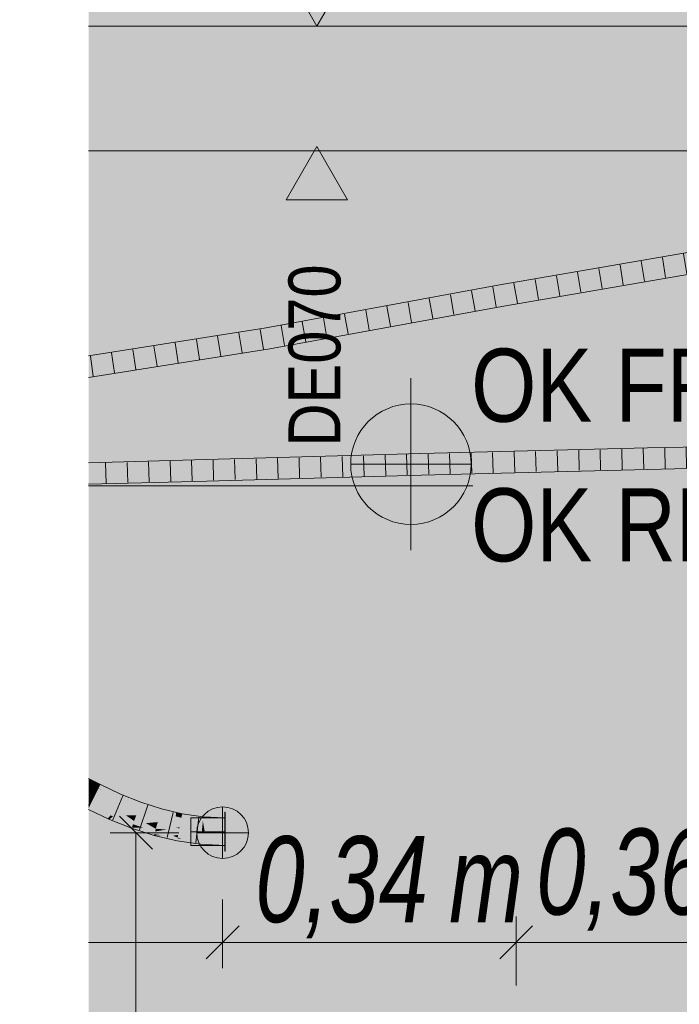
# Model space of a CAD drawing. Extents: x -620 to 3480, y 62 to 1112.
# Tile 72 of 76: x -563 to -547, y 858 to 881. Entities that reach past the tile are written whole.
import ezdxf
from ezdxf.lldxf.tags import DXFTag

# ---------------------------------------------------------------- set-up
doc = ezdxf.new("R2010")
doc.units = 0
doc.layers.get('0').update_dxf_attribs({"lineweight": 13})
for name, color, linetype, lineweight, true_color in [('30 -35 Decken- 2.1 Treppen Innen 2D', 7, 'Continuous', 9, 0x599559), ('E_Aussparung Bemaßung', 5, 'Continuous', 9, 0x0000ff), ('E_Leerrohr 25', 7, 'Continuous', 18, 0xff8000), ('E_Leerrohr 25-Shading', 7, 'Continuous', 9, 0xff8000), ('E_Leerrohrdose 32', 7, 'Continuous', 9, 0x99ff99), ('iwb_Layout BA_Markierung', 7, 'Continuous', 9, 0xbadcdc)]:
    doc.layers.add(name, color=color, linetype=linetype, lineweight=lineweight, true_color=true_color)
doc.layers.add('70 -72 Beschriftung- 5 Höhenkoten', color=7, linetype='Continuous', lineweight=15)
doc.styles.get("Standard").update_dxf_attribs({"font": 'ARIALN.TTF'})
tags = doc.linetypes.add('grob-A06GA2HT8I', pattern=[14, 3, -8, 3]).pattern_tags.tags
tags[8:9] = [DXFTag(74, 4), DXFTag(75, 0), DXFTag(340, '0'), DXFTag(46, 0.0), DXFTag(50, 0.0), DXFTag(44, 0.0), DXFTag(45, 0.0)]
tags[6:7] = [DXFTag(74, 4), DXFTag(75, 0), DXFTag(340, '0'), DXFTag(46, 0.0), DXFTag(50, 0.0), DXFTag(44, 0.0), DXFTag(45, 0.0)]
tags[4:5] = [DXFTag(74, 4), DXFTag(75, 0), DXFTag(340, '0'), DXFTag(46, 0.0), DXFTag(50, 0.0), DXFTag(44, 0.0), DXFTag(45, 0.0)]
tags = doc.linetypes.add('STRICHPUNKT2', pattern=[12.7, 6.35, -3.175, 0, -3.175]).pattern_tags.tags
tags[10:11] = [DXFTag(74, 4), DXFTag(75, 0), DXFTag(340, '0'), DXFTag(46, 0.0), DXFTag(50, 0.0), DXFTag(44, 0.0), DXFTag(45, 0.0)]
tags[8:9] = [DXFTag(74, 4), DXFTag(75, 0), DXFTag(340, '0'), DXFTag(46, 0.0), DXFTag(50, 0.0), DXFTag(44, 0.0), DXFTag(45, 0.0)]
tags[6:7] = [DXFTag(74, 4), DXFTag(75, 0), DXFTag(340, '0'), DXFTag(46, 0.0), DXFTag(50, 0.0), DXFTag(44, 0.0), DXFTag(45, 0.0)]
tags[4:5] = [DXFTag(74, 4), DXFTag(75, 0), DXFTag(340, '0'), DXFTag(46, 0.0), DXFTag(50, 0.0), DXFTag(44, 0.0), DXFTag(45, 0.0)]

# ---------------------------------------------------------------- blocks, each defined once
blk = doc.blocks.new('Shading-A06GA2BJ8I', base_point=(-540.844, 876.188))
at = {"layer": 'E_Leerrohr 25-Shading', "color": 251, "true_color": 0x585858}
for points in [[(-535.384, 876.462), (-540.844, 876.188), (-536.882, 876.334)], [(-539.945, 876.16), (-536.882, 876.334), (-540.497, 876.152), (-540.844, 876.188)], [(-536.882, 876.334), (-539.947, 876.16), (-537.448, 876.285)], [(-537.448, 876.285), (-537.359, 876.289), (-536.882, 876.334), (-536.818, 876.336)], [(-537.359, 876.289), (-535.384, 876.389), (-536.818, 876.336)], [(-535.384, 876.459), (-535.384, 876.462), (-536.818, 876.336), (-536.882, 876.334)], [(-535.384, 876.389), (-535.384, 876.459), (-536.818, 876.336)], [(-543.193, 875.874), (-542.703, 875.892), (-540.838, 876.115), (-542.582, 875.9)], [(-543.193, 875.874), (-540.838, 876.115), (-541.324, 876.073)], [(-541.324, 876.073), (-542.603, 875.962), (-543.193, 875.874)], [(-541.384, 876.119), (-542.603, 875.962), (-540.839, 876.124), (-541.001, 876.107)], [(-541.002, 876.107), (-542.603, 875.962), (-541.324, 876.073)], [(-542.436, 875.909), (-540.838, 876.115), (-542.582, 875.9)], [(-540.844, 876.188), (-541.384, 876.119), (-540.841, 876.147)], [(-541.384, 876.119), (-540.839, 876.124), (-540.841, 876.147)], [(-540.839, 876.122), (-541.002, 876.107), (-540.838, 876.115), (-541.324, 876.073)], [(-541.001, 876.107), (-540.839, 876.122), (-540.839, 876.124)], [(-540.497, 876.152), (-540.844, 876.188), (-540.841, 876.147)], [(-540.839, 876.124), (-540.398, 876.142), (-540.841, 876.147), (-540.497, 876.152)], [(-540.839, 876.122), (-540.367, 876.139), (-540.839, 876.124), (-540.398, 876.142)], [(-540.838, 876.115), (-540.367, 876.139), (-540.839, 876.122)], [(-539.947, 876.16), (-539.945, 876.16), (-540.398, 876.142), (-540.497, 876.152)], [(-540.398, 876.142), (-540.367, 876.139), (-539.947, 876.16)], [(-535.384, 876.03), (-535.384, 876.035), (-537.885, 875.867), (-537.885, 875.876)], [(-537.885, 875.876), (-535.384, 876.035), (-537.885, 875.909)], [(-535.384, 875.962), (-535.384, 876.03), (-537.885, 875.836), (-537.885, 875.867)], [(-543.729, 875.817), (-546.27, 875.49), (-545.117, 875.588), (-546.265, 875.462)], [(-543.901, 875.721), (-542.471, 875.905), (-545.117, 875.588), (-542.62, 875.896)], [(-545.117, 875.588), (-542.62, 875.896), (-543.373, 875.847)], [(-543.554, 875.836), (-543.729, 875.817), (-543.373, 875.847), (-545.117, 875.588)], [(-543.614, 875.832), (-543.729, 875.817), (-543.554, 875.836)], [(-543.554, 875.836), (-543.501, 875.841), (-543.614, 875.832), (-543.58, 875.836)], [(-543.501, 875.841), (-543.193, 875.874), (-543.58, 875.836), (-542.603, 875.962)], [(-543.373, 875.847), (-543.347, 875.851), (-543.554, 875.836), (-543.501, 875.841)], [(-543.347, 875.851), (-543.193, 875.874), (-543.501, 875.841)], [(-543.373, 875.847), (-542.62, 875.896), (-543.347, 875.851), (-542.703, 875.892)], [(-542.703, 875.892), (-543.193, 875.874), (-543.347, 875.851)], [(-542.703, 875.892), (-542.62, 875.896), (-542.582, 875.9)], [(-542.62, 875.896), (-542.471, 875.905), (-542.582, 875.9), (-542.436, 875.909)], [(-537.974, 875.905), (-540.806, 875.763), (-537.973, 875.87), (-538.331, 875.847)], [(-540.806, 875.763), (-540.8, 875.69), (-538.331, 875.847)], [(-538.331, 875.847), (-540.8, 875.69), (-538.036, 875.857), (-539.944, 875.733)], [(-537.973, 875.861), (-539.944, 875.733), (-537.973, 875.832)], [(-537.973, 875.861), (-537.973, 875.87), (-538.036, 875.857), (-538.331, 875.847)], [(-537.974, 875.905), (-537.973, 875.87), (-537.885, 875.909), (-537.885, 875.876)], [(-537.885, 875.876), (-537.973, 875.87), (-537.885, 875.867), (-537.973, 875.861)], [(-537.885, 875.867), (-537.973, 875.861), (-537.885, 875.836), (-537.973, 875.832)], [(-546.265, 875.462), (-546.259, 875.418), (-545.117, 875.588)], [(-545.117, 875.588), (-546.259, 875.418), (-543.901, 875.721)], [(-546.206, 875.068), (-546.204, 875.058), (-541.13, 875.721), (-542.91, 875.444)], [(-543.875, 875.294), (-540.8, 875.69), (-541.13, 875.721), (-540.806, 875.763)], [(-551.658, 874.484), (-546.259, 875.418), (-547.402, 875.294), (-546.265, 875.462)], [(-546.265, 875.462), (-546.27, 875.49), (-547.402, 875.294)], [(-546.204, 875.058), (-546.195, 874.996), (-542.91, 875.444), (-543.875, 875.294)], [(-551.658, 874.484), (-547.402, 875.294), (-551.671, 874.556)], [(-546.204, 875.058), (-546.206, 875.068), (-551.596, 874.136)], [(-551.583, 874.063), (-546.195, 874.996), (-551.596, 874.136), (-546.204, 875.058)], [(-551.658, 874.484), (-551.671, 874.556), (-557.048, 873.497), (-557.06, 873.569)], [(-551.583, 874.063), (-551.596, 874.136), (-556.976, 873.076), (-556.988, 873.148)], [(-561.186, 872.86), (-560.75, 872.91), (-557.048, 873.497)], [(-561.186, 872.86), (-557.048, 873.497), (-561.186, 872.862)], [(-557.06, 873.569), (-560.764, 872.982), (-557.048, 873.497), (-560.755, 872.928)], [(-556.976, 873.076), (-556.988, 873.148), (-561.186, 872.483)], [(-556.976, 873.076), (-561.186, 872.483), (-561.186, 872.466)], [(-556.976, 873.076), (-561.186, 872.466), (-561.186, 872.409)], [(-560.764, 872.982), (-561.186, 872.915), (-561.186, 872.868)], [(-560.764, 872.982), (-561.186, 872.868), (-561.186, 872.862)], [(-560.764, 872.982), (-561.186, 872.862), (-560.755, 872.928)], [(-561.186, 872.842), (-560.75, 872.91), (-561.186, 872.86)], [(-561.186, 872.841), (-560.75, 872.91), (-561.186, 872.842)]]:
    blk.add_solid(points, dxfattribs=at)
at = {"layer": 'E_Leerrohr 25-Shading', "color": 8, "true_color": 0x7b7b7b}
for points in [[(-539.947, 876.16), (-535.618, 876.22), (-537.448, 876.285)], [(-537.448, 876.285), (-535.618, 876.22), (-537.359, 876.289), (-535.465, 876.222)], [(-535.465, 876.222), (-535.384, 876.223), (-537.359, 876.289), (-535.384, 876.389)], [(-540.822, 875.94), (-540.838, 876.115), (-542.436, 875.909)], [(-540.822, 875.939), (-535.384, 876.212), (-540.838, 876.115), (-540.367, 876.139)], [(-537.885, 875.909), (-535.384, 876.035), (-540.804, 875.94), (-535.384, 876.212)], [(-539.947, 876.16), (-540.367, 876.139), (-535.618, 876.22), (-535.384, 876.212)], [(-535.384, 876.212), (-535.384, 876.223), (-535.618, 876.22)], [(-546.232, 875.243), (-541.141, 875.898), (-546.259, 875.418), (-543.901, 875.721)], [(-546.206, 875.068), (-541.13, 875.721), (-546.232, 875.243), (-541.141, 875.898)], [(-543.901, 875.721), (-541.141, 875.898), (-542.471, 875.905), (-540.85, 875.935)], [(-542.471, 875.905), (-540.85, 875.935), (-540.822, 875.94), (-540.822, 875.939)], [(-542.471, 875.905), (-540.822, 875.94), (-542.436, 875.909)], [(-541.141, 875.898), (-540.822, 875.935), (-540.85, 875.935)], [(-541.141, 875.898), (-541.13, 875.721), (-540.822, 875.935), (-540.806, 875.763)], [(-540.822, 875.935), (-540.822, 875.939), (-540.85, 875.935)], [(-540.822, 875.939), (-537.974, 875.905), (-540.804, 875.94), (-537.885, 875.909)], [(-537.974, 875.905), (-540.822, 875.939), (-540.822, 875.935)], [(-540.806, 875.763), (-537.974, 875.905), (-540.822, 875.935)], [(-546.232, 875.243), (-546.259, 875.418), (-551.627, 874.31), (-551.658, 874.484)], [(-546.206, 875.068), (-546.232, 875.243), (-549.551, 874.669)], [(-551.596, 874.136), (-546.206, 875.068), (-551.627, 874.31), (-549.551, 874.669)], [(-551.627, 874.31), (-551.658, 874.484), (-557.018, 873.322), (-557.048, 873.497)], [(-551.596, 874.136), (-551.627, 874.31), (-556.988, 873.148), (-557.018, 873.322)], [(-560.72, 872.736), (-557.018, 873.322), (-560.75, 872.91), (-557.048, 873.497)], [(-561.186, 872.61), (-556.988, 873.148), (-557.018, 873.322)], [(-561.186, 872.61), (-557.018, 873.322), (-561.186, 872.611)], [(-560.72, 872.736), (-561.186, 872.611), (-557.018, 873.322)], [(-561.186, 872.483), (-556.988, 873.148), (-561.186, 872.61)], [(-561.186, 872.662), (-560.72, 872.736), (-560.75, 872.91)], [(-561.186, 872.662), (-560.75, 872.91), (-561.186, 872.794)], [(-561.186, 872.794), (-560.75, 872.91), (-561.186, 872.841)], [(-561.186, 872.612), (-560.72, 872.736), (-561.186, 872.659)], [(-560.72, 872.736), (-561.186, 872.612), (-561.186, 872.611)], [(-560.72, 872.736), (-561.186, 872.662), (-561.186, 872.659)]]:
    blk.add_solid(points, dxfattribs=at)
blk = doc.blocks.new('Shading-A06GA2C98I', base_point=(-535.293, 870.7))
at = {"layer": 'E_Leerrohr 25-Shading', "color": 251, "true_color": 0x585858}
for points in [[(-553.462, 870.643), (-553.46, 870.569), (-548.196, 870.777), (-548.194, 870.704)], [(-548.196, 870.777), (-548.194, 870.704), (-546.046, 870.824), (-546.044, 870.751)], [(-544.783, 870.849), (-546.046, 870.824), (-543.894, 870.793), (-546.044, 870.751)], [(-543.896, 870.866), (-544.783, 870.849), (-543.896, 870.862)], [(-544.783, 870.849), (-543.894, 870.793), (-543.896, 870.862)], [(-541.745, 870.901), (-543.896, 870.866), (-541.745, 870.888), (-543.896, 870.862)], [(-543.896, 870.862), (-543.894, 870.793), (-541.745, 870.888), (-541.744, 870.828)], [(-539.835, 870.905), (-539.855, 870.924), (-541.745, 870.888), (-541.745, 870.901)], [(-539.78, 870.852), (-539.835, 870.905), (-541.744, 870.828), (-541.745, 870.888)], [(-539.595, 870.911), (-539.595, 870.927), (-539.836, 870.906), (-539.855, 870.924)], [(-539.594, 870.854), (-539.595, 870.911), (-539.78, 870.852), (-539.836, 870.906)], [(-537.444, 870.944), (-539.595, 870.927), (-537.444, 870.94), (-539.595, 870.911)], [(-539.595, 870.911), (-539.594, 870.854), (-537.444, 870.94), (-537.444, 870.871)], [(-535.293, 870.95), (-537.444, 870.944), (-537.444, 870.94)], [(-535.293, 870.95), (-537.444, 870.94), (-535.293, 870.877), (-537.444, 870.871)], [(-558.727, 870.497), (-558.724, 870.424), (-553.462, 870.643), (-553.46, 870.569)], [(-537.442, 870.517), (-539.591, 870.5), (-537.442, 870.515)], [(-539.591, 870.5), (-539.59, 870.427), (-537.442, 870.515), (-537.441, 870.444)], [(-537.151, 870.515), (-537.148, 870.518), (-537.442, 870.515), (-537.442, 870.517)], [(-537.22, 870.445), (-537.151, 870.515), (-537.441, 870.444), (-537.442, 870.515)], [(-535.293, 870.523), (-537.148, 870.518), (-535.293, 870.45), (-537.22, 870.445)], [(-558.727, 870.497), (-561.186, 870.431), (-561.186, 870.397)], [(-558.727, 870.497), (-561.186, 870.397), (-561.186, 870.358)], [(-558.727, 870.497), (-561.186, 870.358), (-558.724, 870.424)], [(-561.186, 870.358), (-558.724, 870.424), (-561.186, 870.358)], [(-550.21, 870.297), (-550.252, 870.298), (-553.45, 870.216)], [(-553.448, 870.143), (-550.25, 870.224), (-553.45, 870.216), (-550.251, 870.296)], [(-548.186, 870.35), (-550.252, 870.298), (-548.186, 870.348), (-550.21, 870.297)], [(-548.186, 870.35), (-550.252, 870.298), (-548.186, 870.35)], [(-550.25, 870.224), (-548.184, 870.277), (-550.251, 870.296), (-550.21, 870.297)], [(-550.21, 870.297), (-548.184, 870.277), (-548.186, 870.348)], [(-546.037, 870.396), (-546.037, 870.398), (-548.186, 870.35)], [(-546.037, 870.395), (-548.186, 870.35), (-546.037, 870.393), (-548.186, 870.348)], [(-548.186, 870.348), (-548.184, 870.277), (-546.037, 870.393), (-546.036, 870.325)], [(-543.888, 870.438), (-543.888, 870.44), (-546.037, 870.398)], [(-546.037, 870.396), (-543.888, 870.435), (-546.037, 870.398), (-543.888, 870.438)], [(-543.888, 870.434), (-543.888, 870.435), (-546.037, 870.395), (-546.037, 870.396)], [(-543.888, 870.434), (-546.037, 870.395), (-543.888, 870.431), (-546.037, 870.393)], [(-546.037, 870.393), (-546.036, 870.325), (-543.888, 870.431), (-543.887, 870.366)], [(-541.739, 870.473), (-541.739, 870.474), (-543.888, 870.44)], [(-543.888, 870.438), (-541.739, 870.47), (-543.888, 870.44), (-541.739, 870.473)], [(-543.888, 870.435), (-541.739, 870.466), (-543.888, 870.438), (-541.739, 870.47)], [(-541.739, 870.464), (-541.739, 870.466), (-543.888, 870.434), (-543.888, 870.435)], [(-541.739, 870.464), (-543.888, 870.434), (-541.739, 870.461), (-543.888, 870.431)], [(-543.888, 870.431), (-543.887, 870.366), (-541.739, 870.461), (-541.738, 870.401)], [(-539.777, 870.49), (-539.769, 870.498), (-541.739, 870.47), (-541.739, 870.474)], [(-541.739, 870.466), (-539.782, 870.484), (-541.739, 870.47), (-539.777, 870.49)], [(-541.739, 870.464), (-539.785, 870.482), (-541.739, 870.466), (-539.782, 870.484)], [(-539.788, 870.478), (-539.785, 870.482), (-541.739, 870.461), (-541.739, 870.464)], [(-541.738, 870.401), (-539.84, 870.424), (-541.739, 870.461), (-539.788, 870.478)], [(-539.591, 870.5), (-539.769, 870.498), (-539.59, 870.427), (-539.84, 870.424)], [(-561.186, 869.965), (-558.713, 869.997), (-558.715, 870.07)], [(-561.186, 869.965), (-558.715, 870.07), (-561.186, 870.004)], [(-558.715, 870.07), (-558.713, 869.997), (-553.45, 870.216), (-553.448, 870.143)], [(-561.186, 869.931), (-558.713, 869.997), (-561.186, 869.965)]]:
    blk.add_solid(points, dxfattribs=at)
at = {"layer": 'E_Leerrohr 25-Shading', "color": 8, "true_color": 0x7b7b7b}
for points in [[(-546.041, 870.586), (-546.044, 870.751), (-548.19, 870.533), (-548.194, 870.704)], [(-543.892, 870.637), (-543.894, 870.793), (-546.041, 870.586), (-546.044, 870.751)], [(-541.744, 870.828), (-543.894, 870.793), (-541.742, 870.677), (-543.892, 870.631)], [(-539.78, 870.852), (-541.744, 870.828), (-539.744, 870.675), (-541.742, 870.651)], [(-539.593, 870.716), (-539.594, 870.854), (-539.752, 870.717), (-539.78, 870.852)], [(-537.443, 870.704), (-537.444, 870.871), (-539.593, 870.716), (-539.594, 870.854)], [(-535.293, 870.7), (-535.293, 870.877), (-537.443, 870.704), (-537.444, 870.871)], [(-558.724, 870.424), (-558.72, 870.247), (-553.46, 870.569), (-553.455, 870.393)], [(-550.214, 870.479), (-548.194, 870.704), (-553.455, 870.393), (-553.46, 870.569)], [(-548.19, 870.528), (-548.19, 870.533), (-550.256, 870.474), (-550.214, 870.479)], [(-550.256, 870.474), (-548.19, 870.527), (-548.19, 870.528)], [(-548.19, 870.527), (-550.256, 870.474), (-548.186, 870.35), (-550.252, 870.298)], [(-548.19, 870.533), (-548.194, 870.704), (-550.214, 870.479)], [(-546.041, 870.581), (-546.041, 870.586), (-548.19, 870.528), (-548.19, 870.533)], [(-546.041, 870.581), (-548.19, 870.528), (-546.041, 870.578), (-548.19, 870.527)], [(-548.19, 870.527), (-546.041, 870.575), (-546.041, 870.578)], [(-548.19, 870.527), (-548.186, 870.35), (-546.041, 870.575), (-546.037, 870.398)], [(-543.892, 870.631), (-543.892, 870.637), (-546.041, 870.581), (-546.041, 870.586)], [(-543.892, 870.631), (-546.041, 870.581), (-543.892, 870.626), (-546.041, 870.578)], [(-546.041, 870.578), (-546.041, 870.575), (-543.892, 870.626), (-543.891, 870.616)], [(-543.891, 870.616), (-546.041, 870.575), (-543.888, 870.45), (-546.038, 870.427)], [(-543.892, 870.631), (-543.891, 870.616), (-541.742, 870.677), (-541.742, 870.651)], [(-541.742, 870.651), (-543.891, 870.616), (-541.739, 870.474), (-543.888, 870.45)], [(-539.744, 870.675), (-541.742, 870.651), (-539.769, 870.498), (-541.739, 870.474)], [(-539.592, 870.677), (-539.744, 870.675), (-539.591, 870.5), (-539.769, 870.498)], [(-539.747, 870.693), (-539.592, 870.693), (-539.752, 870.717), (-539.593, 870.716)], [(-539.592, 870.677), (-539.592, 870.693), (-539.744, 870.675), (-539.747, 870.693)], [(-537.443, 870.698), (-537.443, 870.704), (-539.592, 870.693), (-539.593, 870.716)], [(-537.53, 870.698), (-539.592, 870.693), (-539.592, 870.677)], [(-537.443, 870.698), (-537.53, 870.698), (-537.443, 870.694), (-539.592, 870.677)], [(-539.592, 870.677), (-539.591, 870.5), (-537.443, 870.694), (-537.442, 870.517)], [(-535.293, 870.7), (-537.443, 870.704), (-537.443, 870.698)], [(-537.123, 870.698), (-537.443, 870.698), (-537.122, 870.695), (-537.443, 870.694)], [(-537.122, 870.695), (-537.443, 870.694), (-537.148, 870.518), (-537.442, 870.517)], [(-535.293, 870.7), (-537.122, 870.695), (-535.293, 870.523), (-537.148, 870.518)], [(-535.293, 870.7), (-537.123, 870.698), (-537.122, 870.695)], [(-558.724, 870.424), (-561.186, 870.271), (-561.186, 870.181)], [(-558.724, 870.424), (-561.186, 870.181), (-558.72, 870.247)], [(-558.724, 870.424), (-561.186, 870.358), (-561.186, 870.278)], [(-558.724, 870.424), (-561.186, 870.278), (-561.186, 870.271)], [(-558.72, 870.247), (-558.715, 870.07), (-553.455, 870.393), (-553.45, 870.216)], [(-550.256, 870.474), (-550.214, 870.479), (-553.455, 870.393)], [(-550.256, 870.474), (-553.455, 870.393), (-550.252, 870.298), (-553.45, 870.216)], [(-546.038, 870.427), (-546.037, 870.398), (-543.888, 870.45), (-543.888, 870.44)], [(-543.888, 870.45), (-543.888, 870.44), (-541.739, 870.474)], [(-561.186, 870.087), (-558.715, 870.07), (-558.72, 870.247)], [(-561.186, 870.087), (-558.72, 870.247), (-561.186, 870.181)], [(-561.186, 870.004), (-558.715, 870.07), (-561.186, 870.087)]]:
    blk.add_solid(points, dxfattribs=at)
blk = doc.blocks.new('Shading-A06GA2CL8I', base_point=(-558.009, 862.304))
at = {"layer": 'E_Leerrohr 25-Shading', "color": 251, "true_color": 0x585858}
for points in [[(-558.009, 862.304), (-558.021, 862.304), (-558.009, 862.294), (-558.021, 862.295)], [(-558.021, 862.295), (-558.021, 862.172), (-558.009, 862.294), (-558.009, 862.172)], [(-558.009, 861.535), (-558.021, 861.535), (-558.009, 861.502), (-558.021, 861.502)], [(-558.021, 861.502), (-558.021, 861.404), (-558.009, 861.502), (-558.009, 861.404)]]:
    blk.add_solid(points, dxfattribs=at)
at = {"layer": 'E_Leerrohr 25-Shading', "color": 251, "true_color": 0x6d6d6d}
for points in [[(-558.021, 862.174), (-558.809, 862.174), (-558.442, 861.854), (-558.809, 861.903)], [(-558.021, 862.174), (-558.442, 861.854), (-558.021, 861.854)], [(-558.809, 861.903), (-558.809, 861.854), (-558.442, 861.854)], [(-558.809, 861.854), (-558.809, 861.534), (-558.021, 861.854), (-558.021, 861.534)]]:
    blk.add_solid(points, dxfattribs=at)
at = {"layer": 'E_Leerrohr 25-Shading', "color": 8, "true_color": 0x7b7b7b}
for points in [[(-558.009, 862.01), (-558.009, 862.172), (-558.021, 862.01), (-558.021, 862.172)], [(-558.009, 861.945), (-558.009, 862.01), (-558.021, 861.945), (-558.021, 862.01)], [(-558.009, 861.945), (-558.021, 861.945), (-558.009, 861.939), (-558.021, 861.94)], [(-558.021, 861.94), (-558.021, 861.854), (-558.009, 861.939), (-558.009, 861.854)], [(-558.021, 861.854), (-558.021, 861.535), (-558.009, 861.854), (-558.009, 861.535)]]:
    blk.add_solid(points, dxfattribs=at)
blk = doc.blocks.new('Shading-A06GA2CN8I', base_point=(-560.186, 861.937))
at = {"layer": 'E_Leerrohr 25-Shading', "color": 251, "true_color": 0x585858}
for points in [[(-560.933, 862.904), (-560.912, 862.947), (-561.186, 863.091)], [(-560.933, 862.904), (-561.186, 863.091), (-561.186, 863.068)], [(-560.933, 862.904), (-561.186, 863.068), (-561.186, 863.054)], [(-561.186, 863.043), (-560.933, 862.904), (-561.186, 863.054)], [(-561.186, 863.02), (-560.944, 862.882), (-561.186, 863.043)], [(-561.186, 863.043), (-560.944, 862.882), (-560.933, 862.904)], [(-561.186, 863.01), (-560.944, 862.882), (-561.186, 863.02)], [(-561.186, 862.985), (-560.953, 862.863), (-561.186, 863.01)], [(-561.186, 863.01), (-560.953, 862.863), (-560.944, 862.882)], [(-560.951, 862.869), (-560.953, 862.863), (-560.479, 862.642)], [(-560.476, 862.648), (-560.944, 862.882), (-560.479, 862.642), (-560.951, 862.869)], [(-560.933, 862.904), (-560.944, 862.882), (-560.47, 862.663), (-560.476, 862.648)], [(-560.47, 862.663), (-560.442, 862.728), (-560.933, 862.904), (-560.912, 862.947)], [(-560.476, 862.648), (-560.479, 862.642), (-560.001, 862.451)], [(-560.47, 862.663), (-560.476, 862.648), (-559.998, 862.459), (-560.001, 862.451)], [(-559.998, 862.459), (-559.969, 862.539), (-560.47, 862.663), (-560.442, 862.728)], [(-559.517, 862.295), (-559.492, 862.385), (-559.998, 862.459), (-559.969, 862.539)], [(-561.155, 862.458), (-561.186, 862.474), (-561.186, 862.473)], [(-561.155, 862.458), (-561.186, 862.473), (-561.186, 862.47)], [(-561.155, 862.458), (-561.186, 862.47), (-561.186, 862.436)], [(-561.155, 862.458), (-561.186, 862.436), (-561.169, 862.428)], [(-561.186, 862.395), (-561.169, 862.428), (-561.186, 862.436)], [(-561.169, 862.428), (-561.186, 862.395), (-561.186, 862.373)], [(-561.169, 862.428), (-561.186, 862.373), (-560.678, 862.232)], [(-560.678, 862.232), (-561.186, 862.373), (-561.186, 862.371)], [(-561.034, 862.301), (-561.186, 862.371), (-561.186, 862.369)], [(-560.678, 862.232), (-561.186, 862.371), (-560.735, 862.163)], [(-561.034, 862.301), (-561.186, 862.369), (-561.186, 862.369)], [(-561.034, 862.301), (-561.186, 862.369), (-561.046, 862.304)], [(-561.155, 862.458), (-561.169, 862.428), (-560.659, 862.226), (-560.678, 862.232)], [(-560.735, 862.163), (-561.034, 862.301), (-560.767, 862.174), (-561.046, 862.304)], [(-560.001, 862.451), (-559.517, 862.295), (-559.998, 862.459)], [(-559.517, 862.295), (-559.16, 862.21), (-559.492, 862.385), (-559.149, 862.304)], [(-559.16, 862.21), (-559.027, 862.178), (-559.149, 862.304), (-559.009, 862.27)], [(-560.767, 862.174), (-560.696, 862.14), (-560.735, 862.163), (-560.695, 862.145)], [(-560.678, 862.232), (-560.735, 862.163), (-560.692, 862.15)], [(-560.735, 862.163), (-560.695, 862.145), (-560.692, 862.15)], [(-560.696, 862.14), (-560.186, 861.937), (-560.695, 862.145), (-560.181, 861.95)], [(-560.695, 862.145), (-560.181, 861.95), (-560.692, 862.15), (-560.162, 862.003)], [(-560.678, 862.232), (-560.692, 862.15), (-560.66, 862.224)], [(-560.692, 862.15), (-560.617, 862.209), (-560.66, 862.224)], [(-560.692, 862.15), (-560.162, 862.003), (-560.617, 862.209), (-560.154, 862.025)], [(-560.659, 862.226), (-560.678, 862.232), (-560.66, 862.224)], [(-560.617, 862.209), (-560.659, 862.226), (-560.66, 862.224)], [(-559.027, 862.178), (-558.529, 862.105), (-559.025, 862.188)], [(-558.529, 862.105), (-558.52, 862.198), (-559.025, 862.188), (-559.009, 862.27)], [(-558.021, 862.08), (-558.021, 862.174), (-558.529, 862.105), (-558.52, 862.198)], [(-560.186, 861.937), (-559.664, 861.769), (-560.181, 861.95), (-559.656, 861.799)], [(-560.181, 861.95), (-559.913, 861.947), (-560.162, 862.003)], [(-560.181, 861.95), (-559.656, 861.799), (-559.913, 861.947), (-559.639, 861.859)], [(-559.913, 861.947), (-560.154, 862.025), (-560.162, 862.003)], [(-559.639, 861.859), (-559.656, 861.799), (-559.221, 861.76), (-559.478, 861.765)], [(-559.656, 861.799), (-559.664, 861.769), (-559.478, 861.765)], [(-559.478, 861.765), (-559.664, 861.769), (-559.119, 861.697), (-559.13, 861.642)], [(-559.221, 861.76), (-559.478, 861.765), (-559.116, 861.716), (-559.119, 861.697)], [(-559.116, 861.716), (-559.112, 861.734), (-559.221, 861.76)], [(-559.119, 861.697), (-559.13, 861.642), (-558.58, 861.581), (-558.582, 861.562)], [(-559.116, 861.716), (-559.119, 861.697), (-559.004, 861.688)], [(-559.119, 861.697), (-558.58, 861.581), (-559.004, 861.688)], [(-558.58, 861.581), (-558.573, 861.655), (-559.116, 861.716), (-559.112, 861.734)], [(-558.021, 861.534), (-558.021, 861.627), (-558.58, 861.581), (-558.573, 861.655)], [(-558.582, 861.562), (-558.021, 861.534), (-558.58, 861.581)]]:
    blk.add_solid(points, dxfattribs=at)
at = {"layer": 'E_Leerrohr 25-Shading', "color": 8, "true_color": 0x7b7b7b}
for points in [[(-561.186, 862.979), (-560.953, 862.863), (-561.186, 862.985)], [(-561.186, 862.977), (-560.953, 862.863), (-561.186, 862.979)], [(-561.186, 862.977), (-560.955, 862.859), (-560.953, 862.863)], [(-560.955, 862.859), (-561.186, 862.977), (-561.186, 862.96)], [(-560.955, 862.859), (-561.186, 862.96), (-561.186, 862.816)], [(-560.955, 862.859), (-561.186, 862.816), (-561.054, 862.661)], [(-561.054, 862.661), (-561.186, 862.816), (-561.186, 862.73)], [(-561.054, 862.661), (-560.569, 862.434), (-560.955, 862.859), (-560.484, 862.632)], [(-560.955, 862.859), (-560.869, 862.818), (-560.953, 862.863)], [(-560.869, 862.818), (-560.484, 862.632), (-560.953, 862.863), (-560.479, 862.642)], [(-561.186, 862.668), (-561.054, 862.661), (-561.186, 862.73)], [(-561.186, 862.474), (-561.054, 862.661), (-561.186, 862.668)], [(-561.186, 862.474), (-561.155, 862.458), (-561.054, 862.661)], [(-560.621, 862.315), (-560.569, 862.434), (-561.147, 862.473), (-561.054, 862.661)], [(-560.569, 862.434), (-560.078, 862.238), (-560.484, 862.632), (-560.012, 862.42)], [(-560.012, 862.42), (-560.001, 862.451), (-560.484, 862.632), (-560.479, 862.642)], [(-561.155, 862.458), (-560.659, 862.226), (-561.147, 862.473), (-560.621, 862.315)], [(-560.621, 862.315), (-560.659, 862.226), (-560.317, 862.233)], [(-560.593, 862.379), (-560.621, 862.315), (-560.142, 862.237), (-560.317, 862.233)], [(-560.078, 862.238), (-560.569, 862.434), (-560.142, 862.237), (-560.593, 862.379)], [(-560.078, 862.238), (-559.578, 862.077), (-560.012, 862.42), (-559.536, 862.226)], [(-559.536, 862.226), (-559.517, 862.295), (-560.012, 862.42), (-560.001, 862.451)], [(-559.536, 862.226), (-559.452, 862.196), (-559.517, 862.295), (-559.16, 862.21)], [(-560.317, 862.233), (-560.659, 862.226), (-560.126, 862.103), (-560.617, 862.209)], [(-560.617, 862.209), (-560.154, 862.025), (-560.126, 862.103)], [(-560.1, 862.175), (-560.085, 862.219), (-560.317, 862.233), (-560.142, 862.237)], [(-560.317, 862.233), (-560.126, 862.103), (-560.1, 862.175)], [(-560.126, 862.103), (-560.154, 862.025), (-559.852, 862.052)], [(-559.852, 862.052), (-560.154, 862.025), (-559.622, 861.921), (-559.913, 861.947)], [(-560.085, 862.219), (-560.078, 862.238), (-560.142, 862.237)], [(-560.1, 862.175), (-560.126, 862.103), (-559.651, 862.07), (-559.852, 862.052)], [(-559.651, 862.07), (-559.578, 862.077), (-560.1, 862.175), (-560.085, 862.219)], [(-559.578, 862.077), (-560.078, 862.238), (-560.085, 862.219)], [(-559.598, 862.006), (-559.584, 862.055), (-559.852, 862.052), (-559.651, 862.07)], [(-559.852, 862.052), (-559.622, 861.921), (-559.598, 862.006)], [(-559.584, 862.055), (-559.578, 862.077), (-559.651, 862.07)], [(-559.151, 861.942), (-559.07, 861.956), (-559.598, 862.006), (-559.584, 862.055)], [(-559.07, 861.956), (-559.578, 862.077), (-559.584, 862.055)], [(-559.578, 862.077), (-559.07, 861.956), (-559.536, 862.226), (-559.052, 862.05)], [(-559.452, 862.196), (-559.052, 862.05), (-559.16, 862.21), (-559.027, 862.178)], [(-559.07, 861.956), (-558.551, 861.88), (-559.052, 862.05), (-558.55, 861.893)], [(-559.052, 862.05), (-558.55, 861.893), (-559.027, 862.178), (-558.534, 862.052)], [(-558.534, 862.052), (-558.529, 862.105), (-559.027, 862.178)], [(-558.55, 861.893), (-558.489, 861.877), (-558.534, 862.052), (-558.519, 862.047)], [(-558.519, 862.047), (-558.529, 862.105), (-558.534, 862.052)], [(-558.529, 862.105), (-558.519, 862.047), (-558.021, 862.08), (-558.021, 861.909)], [(-558.519, 862.047), (-558.489, 861.877), (-558.021, 861.909), (-558.021, 861.854)], [(-559.913, 861.947), (-559.639, 861.859), (-559.622, 861.921)], [(-559.622, 861.921), (-559.639, 861.859), (-559.376, 861.904)], [(-559.376, 861.904), (-559.639, 861.859), (-559.104, 861.779), (-559.221, 861.76)], [(-559.598, 862.006), (-559.622, 861.921), (-559.151, 861.942), (-559.376, 861.904)], [(-559.083, 861.884), (-559.074, 861.931), (-559.376, 861.904), (-559.151, 861.942)], [(-559.376, 861.904), (-559.104, 861.779), (-559.083, 861.884)], [(-559.074, 861.931), (-559.07, 861.956), (-559.151, 861.942)], [(-559.112, 861.734), (-558.573, 861.655), (-559.104, 861.779), (-558.555, 861.835)], [(-559.104, 861.779), (-558.555, 861.835), (-559.083, 861.884), (-558.553, 861.861)], [(-559.083, 861.884), (-558.553, 861.861), (-559.074, 861.931), (-558.551, 861.88)], [(-558.551, 861.88), (-559.07, 861.956), (-559.074, 861.931)], [(-558.573, 861.655), (-558.021, 861.627), (-558.555, 861.835), (-558.021, 861.854)], [(-558.553, 861.861), (-558.555, 861.835), (-558.493, 861.86), (-558.499, 861.837)], [(-558.551, 861.88), (-558.553, 861.861), (-558.489, 861.877), (-558.493, 861.86)], [(-558.551, 861.88), (-558.489, 861.877), (-558.55, 861.893)], [(-558.493, 861.86), (-558.499, 861.837), (-558.021, 861.854)], [(-558.489, 861.877), (-558.493, 861.86), (-558.021, 861.854)], [(-559.221, 861.76), (-559.112, 861.734), (-559.104, 861.779)]]:
    blk.add_solid(points, dxfattribs=at)
blk = doc.blocks.new('Polygon-A06GA2HJ8I')
at = {"color": 0, "linetype": 'ByBlock', "lineweight": -2, "ltscale": 0.13}
blk.add_solid([(-496.963, 91.629), (-561.186, 91.458), (-496.798, 1077.035), (-561.186, 1077.035)], dxfattribs=at)
blk = doc.blocks.new('Referenz-A06GA2HW8I')
at = {"layer": '30 -35 Decken- 2.1 Treppen Innen 2D', "color": 0, "linetype": 'Continuous', "lineweight": -2, "ltscale": 0.13}
for p, q in [((-556.589, 881.815), (-555.877, 880.58)), ((-555.877, 880.58), (-555.164, 881.815)), ((-542.685, 877.68), (-561.186, 877.68)), ((-556.589, 876.546), (-555.877, 877.78)), ((-555.877, 877.78), (-555.164, 876.546)), ((-555.164, 876.546), (-556.589, 876.546))]:
    blk.add_line(p, q, dxfattribs=at)
at = {"layer": '30 -35 Decken- 2.1 Treppen Innen 2D', "color": 0, "linetype": 'grob-A06GA2HT8I', "lineweight": -2, "ltscale": 0.13}
blk.add_line((-561.186, 880.58), (-496.185, 880.58), dxfattribs=at)
at = {"layer": '30 -35 Decken- 2.1 Treppen Innen 2D', "color": 0, "lineweight": -2}
blk.add_line((-542.685, 877.68), (-561.186, 877.68), dxfattribs=at)
at = {"layer": '70 -72 Beschriftung- 5 Höhenkoten', "color": 0, "linetype": 'Continuous', "lineweight": -2, "ltscale": 0.13}
for p, q in [((-553.693, 868.398), (-553.693, 872.398)), ((-553.693, 870.398), (-553.693, 871.798)), ((-553.693, 871.798), (-553.693, 870.398)), ((-553.693, 870.398), (-555.093, 870.398)), ((-555.093, 870.398), (-553.693, 870.398)), ((-553.693, 868.998), (-553.693, 870.398)), ((-553.693, 870.398), (-552.293, 870.398)), ((-552.293, 870.398), (-553.693, 870.398)), ((-553.693, 870.398), (-553.693, 868.998)), ((-561.186, 869.892), (-552.255, 869.892))]:
    blk.add_line(p, q, dxfattribs=at)
for major_axis in [(0, 1.4), (1.4, 0), (-1.4, 0), (0, -1.4)]:
    blk.add_ellipse((-553.693, 870.398), major_axis=major_axis, ratio=1, start_param=0, end_param=1.570796, dxfattribs=at)
at = {"layer": '30 -35 Decken- 2.1 Treppen Innen 2D', "color": 0, "linetype": 'Continuous', "lineweight": -2, "ltscale": 0.13, "insert": (-556.539, 870.81), "char_height": 1.20826, "attachment_point": 1, "rotation": 90}
blk.add_mtext('{\\fArial Narrow;DE070}', dxfattribs=at)
at = {"layer": '70 -72 Beschriftung- 5 Höhenkoten', "color": 0, "linetype": 'Continuous', "lineweight": -2, "ltscale": 0.13, "char_height": 1.7, "attachment_point": 1}
for s, insert in [('{\\fArial Narrow;OK FFB +12,80}', (-552.293, 873.084)), ('{\\fArial Narrow;OK RB   +12,70}', (-552.293, 869.838))]:
    blk.add_mtext(s, dxfattribs=dict(at, insert=insert))
blk = doc.blocks.new('Kreis-A06GA2JY8I')
at = {"color": 0, "linetype": 'ByBlock', "lineweight": -2, "ltscale": 0.13}
blk.add_circle((-558.07, 861.831), 0.6, dxfattribs=at)
blk = doc.blocks.new('Flexrohr-A06GA2KQ8I')
at = {"color": 0, "linetype": 'ByBlock', "lineweight": -2, "ltscale": 0.18}
for p, q in [((-553.462, 870.643), (-548.196, 870.777)), ((-548.782, 870.277), (-548.793, 870.747)), ((-548.282, 870.289), (-548.293, 870.759)), ((-548.196, 870.777), (-546.046, 870.824)), ((-547.782, 870.301), (-547.793, 870.771)), ((-547.283, 870.312), (-547.293, 870.782)), ((-546.783, 870.323), (-546.793, 870.793)), ((-546.283, 870.334), (-546.293, 870.804)), ((-546.046, 870.824), (-543.896, 870.866)), ((-545.784, 870.344), (-545.793, 870.814)), ((-545.284, 870.354), (-545.293, 870.824)), ((-544.784, 870.364), (-544.793, 870.834)), ((-544.284, 870.374), (-544.293, 870.844)), ((-543.896, 870.866), (-541.745, 870.901)), ((-543.785, 870.383), (-543.793, 870.853)), ((-543.285, 870.391), (-543.293, 870.861)), ((-542.785, 870.399), (-542.793, 870.869)), ((-542.285, 870.407), (-542.292, 870.877)), ((-541.786, 870.415), (-541.792, 870.885)), ((-541.745, 870.901), (-539.595, 870.927)), ((-541.286, 870.422), (-541.292, 870.891)), ((-540.786, 870.428), (-540.792, 870.898)), ((-540.286, 870.434), (-540.292, 870.904)), ((-539.787, 870.44), (-539.792, 870.91)), ((-539.595, 870.927), (-537.444, 870.944)), ((-539.287, 870.445), (-539.291, 870.915)), ((-538.787, 870.449), (-538.791, 870.919)), ((-538.287, 870.452), (-538.291, 870.922)), ((-537.788, 870.456), (-537.791, 870.926)), ((-537.444, 870.944), (-535.293, 870.95)), ((-537.288, 870.459), (-537.29, 870.929)), ((-536.788, 870.461), (-536.79, 870.931)), ((-536.289, 870.462), (-536.29, 870.932)), ((-535.789, 870.463), (-535.789, 870.933)), ((-535.293, 870.45), (-535.293, 870.95)), ((-558.727, 870.497), (-553.462, 870.643)), ((-557.278, 870.052), (-557.291, 870.522)), ((-556.778, 870.066), (-556.791, 870.535)), ((-556.279, 870.08), (-556.291, 870.549)), ((-555.779, 870.093), (-555.791, 870.563)), ((-555.279, 870.107), (-555.292, 870.577)), ((-554.779, 870.121), (-554.792, 870.591)), ((-554.279, 870.135), (-554.292, 870.605)), ((-553.78, 870.149), (-553.792, 870.619)), ((-553.28, 870.162), (-553.292, 870.632)), ((-552.78, 870.175), (-552.792, 870.645)), ((-552.28, 870.188), (-552.293, 870.657)), ((-551.78, 870.2), (-551.793, 870.67)), ((-551.281, 870.213), (-551.293, 870.683)), ((-550.781, 870.226), (-550.793, 870.696)), ((-550.281, 870.239), (-550.293, 870.708)), ((-549.781, 870.251), (-549.793, 870.721)), ((-549.282, 870.264), (-549.293, 870.734)), ((-561.186, 870.431), (-558.727, 870.497)), ((-560.777, 869.957), (-560.789, 870.427)), ((-560.277, 869.97), (-560.29, 870.44)), ((-559.777, 869.984), (-559.79, 870.453)), ((-559.277, 869.997), (-559.29, 870.467)), ((-558.778, 870.01), (-558.79, 870.48)), ((-558.278, 870.024), (-558.291, 870.494)), ((-557.778, 870.038), (-557.791, 870.508)), ((-548.184, 870.277), (-546.036, 870.325)), ((-546.036, 870.325), (-543.887, 870.366)), ((-543.887, 870.366), (-541.738, 870.401)), ((-541.738, 870.401), (-539.59, 870.427)), ((-539.59, 870.427), (-537.441, 870.444)), ((-537.441, 870.444), (-535.293, 870.45)), ((-558.713, 869.997), (-553.448, 870.143)), ((-553.448, 870.143), (-548.184, 870.277)), ((-561.186, 869.931), (-558.713, 869.997))]:
    blk.add_line(p, q, dxfattribs=at)
blk = doc.blocks.new('Enddeckel-A06GA2LM8I')
at = {"color": 0, "linetype": 'ByBlock', "lineweight": -2, "ltscale": 0.18}
for p, q in [((-558.009, 862.304), (-558.021, 862.304)), ((-558.021, 862.304), (-558.021, 862.04)), ((-558.009, 862.304), (-558.009, 862.04)), ((-558.021, 862.174), (-558.809, 862.174)), ((-558.809, 862.174), (-558.809, 861.986)), ((-558.021, 862.174), (-558.021, 861.986)), ((-558.809, 861.986), (-558.809, 861.721)), ((-558.021, 862.04), (-558.021, 861.667)), ((-558.021, 861.986), (-558.021, 861.721)), ((-558.009, 862.04), (-558.009, 861.667)), ((-558.809, 861.721), (-558.809, 861.534)), ((-558.021, 861.721), (-558.021, 861.534)), ((-558.021, 861.667), (-558.021, 861.404)), ((-558.009, 861.667), (-558.009, 861.404)), ((-558.809, 861.534), (-558.021, 861.534)), ((-558.021, 861.404), (-558.009, 861.404))]:
    blk.add_line(p, q, dxfattribs=at)
at = {"color": 0, "linetype": 'STRICHPUNKT2', "lineweight": 5, "ltscale": 0.13}
blk.add_line((-558.021, 861.854), (-558.809, 861.854), dxfattribs=at)
blk = doc.blocks.new('Maß-A06GA2LU8I')
at = {"color": 0, "linetype": 'ByBlock', "lineweight": -2, "ltscale": 0.13}
for p, q in [((-559.703, 861.449), (-560.467, 862.213)), ((-560.685, 861.831), (-559.085, 861.831)), ((-560.085, 861.831), (-560.085, 833.98)), ((-559.703, 833.598), (-560.467, 834.362)), ((-559.485, 833.98), (-561.085, 833.98))]:
    blk.add_line(p, q, dxfattribs=at)
at = {"color": 0, "linetype": 'ByBlock', "lineweight": -2, "ltscale": 0.13, "char_height": 2, "attachment_point": 1, "rotation": 90}
for s, insert in [('{\\W0.9;\\fArial Narrow|b0|i1;m}', (-562.751, 849.364)), ('{\\W0.9;\\fArial Narrow|b0|i1;1,39 }', (-562.751, 844.996))]:
    blk.add_mtext(s, dxfattribs=dict(at, insert=insert))
blk = doc.blocks.new('Flexrohr-A06GA2N88I')
at = {"color": 0, "linetype": 'ByBlock', "lineweight": -2, "ltscale": 0.18}
for p, q in [((-560.912, 862.947), (-561.186, 863.091)), ((-560.949, 862.945), (-561.186, 862.472)), ((-560.442, 862.728), (-560.912, 862.947)), ((-560.386, 862.685), (-560.62, 862.13)), ((-559.969, 862.539), (-560.442, 862.728)), ((-559.492, 862.385), (-559.969, 862.539)), ((-560.696, 862.14), (-561.186, 862.369)), ((-559.809, 862.468), (-559.999, 861.897)), ((-559.009, 862.27), (-559.492, 862.385)), ((-559.222, 862.301), (-559.356, 861.715)), ((-560.186, 861.937), (-560.696, 862.14)), ((-558.52, 862.198), (-559.009, 862.27)), ((-558.624, 862.195), (-558.694, 861.597)), ((-558.021, 862.174), (-558.52, 862.198)), ((-558.021, 862.174), (-558.021, 861.534)), ((-559.664, 861.769), (-560.186, 861.937)), ((-559.13, 861.642), (-559.664, 861.769)), ((-558.582, 861.562), (-559.13, 861.642)), ((-558.021, 861.534), (-558.582, 861.562))]:
    blk.add_line(p, q, dxfattribs=at)
blk = doc.blocks.new('Flexrohr-A06GA2NA8I')
at = {"color": 0, "linetype": 'ByBlock', "lineweight": -2, "ltscale": 0.18}
for p, q in [((-535.384, 876.462), (-540.844, 876.188)), ((-539.394, 876.246), (-539.364, 875.777)), ((-538.893, 876.271), (-538.866, 875.802)), ((-538.392, 876.296), (-538.369, 875.827)), ((-537.89, 876.321), (-537.871, 875.852)), ((-537.389, 876.346), (-537.374, 875.877)), ((-536.888, 876.372), (-536.876, 875.902)), ((-536.387, 876.397), (-536.379, 875.927)), ((-535.885, 876.422), (-535.881, 875.952)), ((-535.384, 876.462), (-535.384, 875.962)), ((-540.844, 876.188), (-546.27, 875.49)), ((-541.892, 876.038), (-541.845, 875.571)), ((-541.395, 876.102), (-541.35, 875.634)), ((-540.898, 876.166), (-540.856, 875.698)), ((-540.397, 876.195), (-540.358, 875.727)), ((-539.896, 876.221), (-539.861, 875.752)), ((-543.881, 875.783), (-543.823, 875.316)), ((-543.384, 875.846), (-543.329, 875.38)), ((-542.887, 875.91), (-542.834, 875.443)), ((-542.389, 875.974), (-542.339, 875.507)), ((-535.384, 875.962), (-540.8, 875.69)), ((-540.8, 875.69), (-546.195, 874.996)), ((-545.373, 875.591), (-545.307, 875.125)), ((-544.875, 875.655), (-544.813, 875.189)), ((-544.378, 875.719), (-544.318, 875.252)), ((-546.27, 875.49), (-551.671, 874.556)), ((-546.859, 875.373), (-546.788, 874.909)), ((-546.366, 875.459), (-546.296, 874.994)), ((-545.87, 875.527), (-545.802, 875.062)), ((-548.339, 875.117), (-548.264, 874.653)), ((-547.846, 875.202), (-547.772, 874.738)), ((-547.353, 875.288), (-547.28, 874.823)), ((-546.195, 874.996), (-551.583, 874.063)), ((-549.326, 874.946), (-549.249, 874.483)), ((-548.832, 875.032), (-548.756, 874.568)), ((-550.805, 874.69), (-550.725, 874.227)), ((-550.312, 874.776), (-550.233, 874.312)), ((-549.819, 874.861), (-549.741, 874.398)), ((-551.671, 874.556), (-557.06, 873.569)), ((-552.283, 874.428), (-552.201, 873.965)), ((-551.791, 874.518), (-551.709, 874.056)), ((-551.299, 874.605), (-551.217, 874.142)), ((-553.266, 874.248), (-553.185, 873.785)), ((-552.775, 874.338), (-552.693, 873.875)), ((-551.583, 874.063), (-556.976, 873.076)), ((-554.742, 873.978), (-554.661, 873.515)), ((-554.25, 874.068), (-554.169, 873.605)), ((-553.758, 874.158), (-553.677, 873.695)), ((-555.725, 873.798), (-555.645, 873.335)), ((-555.233, 873.888), (-555.153, 873.425)), ((-557.06, 873.569), (-561.186, 872.915)), ((-557.2, 873.531), (-557.122, 873.068)), ((-556.708, 873.618), (-556.629, 873.155)), ((-556.217, 873.708), (-556.137, 873.245)), ((-558.679, 873.297), (-558.606, 872.833)), ((-558.186, 873.375), (-558.111, 872.911)), ((-557.693, 873.453), (-557.616, 872.99)), ((-556.976, 873.076), (-561.186, 872.409)), ((-560.158, 873.063), (-560.09, 872.598)), ((-559.665, 873.141), (-559.595, 872.676)), ((-559.172, 873.219), (-559.1, 872.754)), ((-561.144, 872.906), (-561.079, 872.441)), ((-560.651, 872.985), (-560.585, 872.519))]:
    blk.add_line(p, q, dxfattribs=at)
blk = doc.blocks.new('Maß-A06GA2SY8I')
at = {"color": 0, "linetype": 'ByBlock', "lineweight": -2, "ltscale": 0.13}
for p, q in [((-558.07, 858.68), (-558.07, 860.28)), ((-557.688, 859.662), (-558.452, 858.898)), ((-561.186, 859.28), (-558.07, 859.28))]:
    blk.add_line(p, q, dxfattribs=at)
blk = doc.blocks.new('Maß-A06GA2T08I')
at = {"color": 0, "linetype": 'ByBlock', "lineweight": -2, "ltscale": 0.13}
for p, q in [((-558.07, 858.68), (-558.07, 860.28)), ((-551.245, 859.88), (-551.245, 858.28)), ((-558.452, 858.898), (-557.688, 859.662)), ((-551.627, 858.898), (-550.863, 859.662)), ((-559.597, 859.28), (-542.063, 859.28))]:
    blk.add_line(p, q, dxfattribs=at)
at = {"color": 0, "linetype": 'ByBlock', "lineweight": -2, "ltscale": 0.13, "char_height": 2, "attachment_point": 1}
for s, insert in [('{\\W0.9;\\fArial Narrow|b0|i1;0,34 }', (-557.309, 861.75)), ('{\\W0.9;\\fArial Narrow|b0|i1;m}', (-552.805, 861.75))]:
    blk.add_mtext(s, dxfattribs=dict(at, insert=insert))
blk = doc.blocks.new('Maß-A06GA2T28I')
at = {"color": 0, "linetype": 'ByBlock', "lineweight": -2, "ltscale": 0.13}
for p, q in [((-551.245, 859.88), (-551.245, 858.28)), ((-543.959, 859.88), (-543.959, 858.28)), ((-551.627, 858.898), (-550.863, 859.662)), ((-544.341, 858.898), (-543.577, 859.662)), ((-552.772, 859.28), (-534.777, 859.28))]:
    blk.add_line(p, q, dxfattribs=at)
at = {"color": 0, "linetype": 'ByBlock', "lineweight": -2, "ltscale": 0.13, "char_height": 2, "attachment_point": 1}
for s, insert in [('{\\W0.9;\\fArial Narrow|b0|i1;0,36 }', (-550.779, 861.926)), ('{\\W0.9;\\fArial Narrow|b0|i1;m}', (-546.275, 861.926))]:
    blk.add_mtext(s, dxfattribs=dict(at, insert=insert))

msp = doc.modelspace()

# ---------------------------------------------------------------- linework, layer by layer
at = {"layer": 'E_Leerrohrdose 32', "ltscale": 0.13}
for p, q in [((-558.07, 862.431), (-558.07, 861.231)), ((-558.67, 861.831), (-557.47, 861.831))]:
    msp.add_line(p, q, dxfattribs=at)

# ---------------------------------------------------------------- block references
at = {"color": 8, "lineweight": 13, "ltscale": 0.13, "true_color": 0x808080}
msp.add_blockref('Referenz-A06GA2HW8I', (0, 0), dxfattribs=at)
at = {"layer": 'E_Aussparung Bemaßung', "ltscale": 0.13}
for name in ['Maß-A06GA2LU8I', 'Maß-A06GA2T28I', 'Maß-A06GA2T08I', 'Maß-A06GA2SY8I']:
    msp.add_blockref(name, (0, 0), dxfattribs=at)
at = {"layer": 'E_Leerrohr 25'}
for name, p in [('Shading-A06GA2BJ8I', (-540.844, 876.188)), ('Shading-A06GA2C98I', (-535.293, 870.7)), ('Shading-A06GA2CN8I', (-560.186, 861.937)), ('Shading-A06GA2CL8I', (-558.009, 862.304))]:
    msp.add_blockref(name, p, dxfattribs=at)
at = {"layer": 'E_Leerrohr 25', "ltscale": 0.18}
for name in ['Flexrohr-A06GA2NA8I', 'Flexrohr-A06GA2KQ8I']:
    msp.add_blockref(name, (0, 0), dxfattribs=at)
at = {"layer": 'E_Leerrohr 25', "color": 150, "ltscale": 0.18, "true_color": 0x0099ff}
for name in ['Flexrohr-A06GA2N88I', 'Enddeckel-A06GA2LM8I']:
    msp.add_blockref(name, (0, 0), dxfattribs=at)
at = {"layer": 'E_Leerrohrdose 32', "ltscale": 0.13}
msp.add_blockref('Kreis-A06GA2JY8I', (0, 0), dxfattribs=at)
at = {"layer": 'iwb_Layout BA_Markierung', "ltscale": 0.13}
msp.add_blockref('Polygon-A06GA2HJ8I', (0, 0), dxfattribs=at)

doc.saveas('drawing.dxf')
